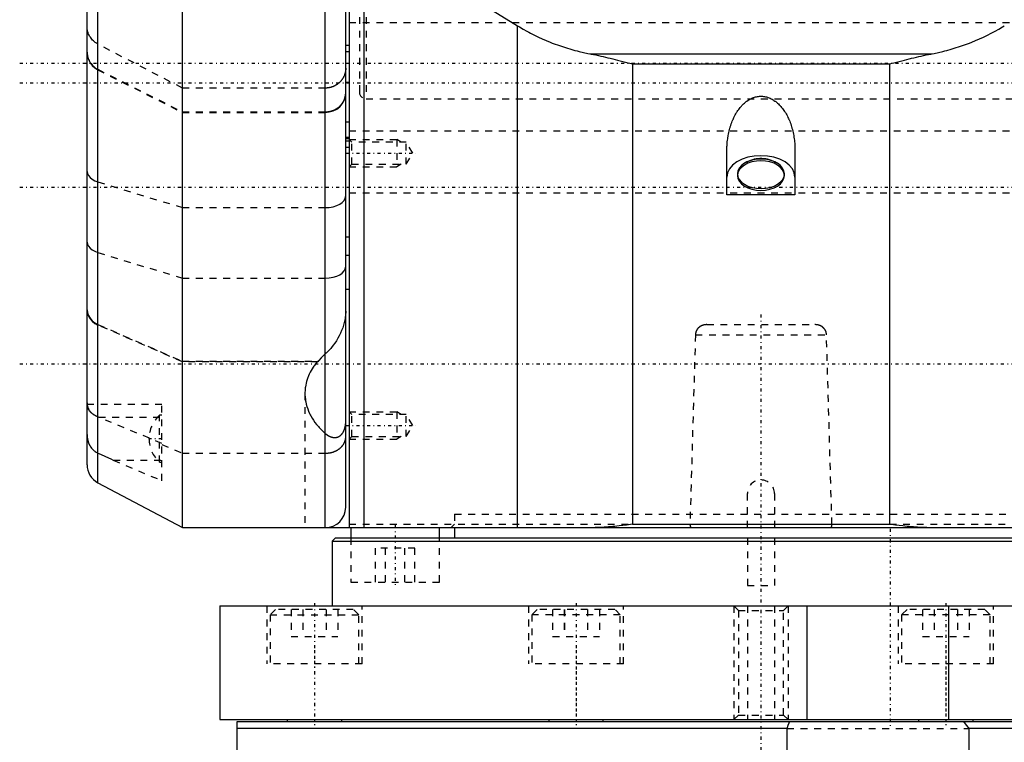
# Model space of a CAD drawing. Extents: x -109 to 109, y -1 to 737.
# Tile 2 of 11: x -109 to 36, y 166 to 273. Entities that reach past the tile are written whole.
import ezdxf

# ---------------------------------------------------------------- set-up
doc = ezdxf.new("R2010")
doc.units = 0
doc.linetypes.add('CENTER', pattern=[1.5, 0.45, -0.5, 0.05, -0.5])
doc.linetypes.add('DASHED', pattern=[2, 1, -1])
for name, color, linetype in [('AM_0', 7, 'CONTINUOUS'), ('AM_3', 7, 'DASHED'), ('AM_7', 7, 'CENTER')]:
    doc.layers.add(name, color=color, linetype=linetype)

msp = doc.modelspace()

# ---------------------------------------------------------------- linework, layer by layer
at = {"layer": 'AM_0', "color": 7, "linetype": 'CONTINUOUS'}
for p, q in [((-61, 201), (-61, 375)), ((-99, 207.25), (-99, 368.75)), ((-85, 198), (-85, 334.53)), ((-64, 198), (-64, 334.53)), ((-60.5, 303), (-60.5, 198)), ((-58.31, 198), (-58.31, 285.62)), ((-57.51, 285.14), (-35.75, 271.71)), ((-97.41, 204.6), (-97.41, 275.05)), ((-35.75, 198), (-35.75, 271.71)), ((-25.13, 267.6), (25.13, 267.6)), ((-18.89, 266.11), (18.89, 266.11)), ((-18.89, 266.11), (-18.89, 198.5)), ((18.89, 266.11), (18.89, 198.5)), ((-60.5, 255.31), (-61, 255.31)), ((-5, 246.9), (-5, 253.41)), ((5, 253.41), (5, 246.9)), ((-3.45, 249.97), (-3.45, 249.7)), ((3.45, 249.7), (3.45, 249.97)), ((5, 246.9), (-5, 246.9)), ((-61, 238), (-60.5, 238)), ((-60.5, 233), (-61, 233)), ((-97.41, 204.6), (-85, 198)), ((-18.89, 198.5), (18.89, 198.5)), ((-85, 198), (60.5, 198)), ((-60.24, 198), (-60.24, 196.5)), ((-47.24, 196.5), (-47.24, 198)), ((-45, 198), (-45, 196.5)), ((-62.5, 196.5), (-63, 196)), ((-63, 196), (-63, 186.5)), ((-63, 196), (63, 196)), ((-62.5, 196.5), (62.5, 196.5)), ((-79.5, 186.5), (-79.5, 169.8)), ((-79.5, 186.5), (79.5, 186.5)), ((6.81, 169.8), (6.81, 186.5)), ((27.57, 186.5), (27.57, 169.8)), ((-79.5, 169.8), (79.5, 169.8)), ((-77, 169.5), (-77, 145)), ((77, 169.5), (-77, 169.5)), ((-69.59, 169.8), (-69.59, 169.5)), ((-69.59, 169.8), (-69.59, 169.5)), ((-61.59, 169.5), (-61.59, 169.8)), ((-31.17, 169.8), (-31.17, 169.5)), ((-31.17, 169.8), (-31.17, 169.5)), ((-23.17, 169.5), (-23.17, 169.8)), ((23.17, 169.8), (23.17, 169.5)), ((23.17, 169.8), (23.17, 169.5)), ((31.17, 169.5), (31.17, 169.8)), ((3.83, 168.5), (-77, 168.5)), ((3.83, 161.87), (3.83, 168.5)), ((30.56, 168.5), (30.56, 163.5)), ((77, 168.5), (30.56, 168.5))]:
    msp.add_line(p, q, dxfattribs=at)
for points in [[(-3.45, 249.97), (-3.38, 249.54), (-3.19, 249.13), (-2.87, 248.76), (-2.44, 248.43), (-1.91, 248.16), (-1.31, 247.96), (-0.66, 247.84), (0.01, 247.8), (0.69, 247.84), (1.33, 247.96), (1.93, 248.17), (2.45, 248.44), (2.88, 248.77), (3.2, 249.15), (3.39, 249.56), (3.45, 249.98), (3.38, 250.41), (3.18, 250.81), (2.85, 251.19), (2.42, 251.52)], [(-2.42, 251.52), (-2.86, 251.18), (-3.18, 250.81), (-3.38, 250.4), (-3.45, 249.97)], [(-3.45, 249.7), (-3.38, 249.28), (-3.19, 248.87), (-2.87, 248.49), (-2.44, 248.17), (-1.92, 247.9), (-1.32, 247.69), (-0.67, 247.57), (0, 247.53), (0.67, 247.57), (1.32, 247.69), (1.92, 247.9), (2.44, 248.17), (2.87, 248.49), (3.19, 248.87), (3.38, 249.28), (3.45, 249.7)]]:
    msp.add_lwpolyline(points, dxfattribs=at)
for points in [[(-35.75, 271.71, 0), (-35.48, 271.55, 0), (-34.94, 271.23, 0), (-34.39, 270.92, 0), (-34.12, 270.77, 0), (-33.84, 270.62, 0), (-33.27, 270.34, 0), (-32.7, 270.06, 0), (-32.13, 269.8, 0), (-31.54, 269.54, 0), (-30.96, 269.3, 0), (-30.66, 269.18, 0), (-30.36, 269.07, 0), (-29.76, 268.85, 0), (-29.16, 268.65, 0), (-28.55, 268.45, 0), (-27.94, 268.27, 0), (-27.32, 268.1, 0), (-27.01, 268.02, 0), (-26.7, 267.94, 0), (-26.07, 267.79, 0), (-25.44, 267.66, 0), (-25.13, 267.6, 0)], [(25.13, 267.6, 0), (25.44, 267.66, 0), (26.07, 267.79, 0), (26.7, 267.94, 0), (27.01, 268.02, 0), (27.32, 268.1, 0), (27.94, 268.27, 0), (28.55, 268.45, 0), (29.16, 268.65, 0), (29.76, 268.85, 0), (30.36, 269.07, 0), (30.66, 269.18, 0), (30.96, 269.3, 0), (31.54, 269.54, 0), (32.13, 269.8, 0), (32.7, 270.06, 0), (33.27, 270.34, 0), (33.84, 270.62, 0), (34.12, 270.77, 0), (34.39, 270.92, 0), (34.94, 271.23, 0), (35.48, 271.55, 0), (35.75, 271.71, 0)], [(-25.13, 267.6, 0), (-24.95, 267.56, 0), (-24.6, 267.49, 0), (-24.25, 267.42, 0), (-24.07, 267.38, 0), (-23.89, 267.34, 0), (-23.54, 267.26, 0), (-23.19, 267.18, 0), (-22.84, 267.1, 0), (-22.48, 267.02, 0), (-22.13, 266.93, 0), (-21.96, 266.89, 0), (-21.78, 266.85, 0), (-21.43, 266.76, 0), (-21.09, 266.68, 0), (-19.89, 266.37, 0), (-18.89, 266.11, 0)], [(18.89, 266.11, 0), (19.89, 266.37, 0), (21.09, 266.68, 0), (21.43, 266.76, 0), (21.78, 266.85, 0), (21.96, 266.89, 0), (22.13, 266.93, 0), (22.48, 267.02, 0), (22.84, 267.1, 0), (23.19, 267.18, 0), (23.54, 267.26, 0), (23.89, 267.34, 0), (24.07, 267.38, 0), (24.25, 267.42, 0), (24.6, 267.49, 0), (24.95, 267.56, 0), (25.13, 267.6, 0)], [(-5, 253.41, 0), (-5, 253.53, 0), (-5, 253.76, 0), (-4.99, 253.99, 0), (-4.98, 254.11, 0), (-4.97, 254.22, 0), (-4.96, 254.45, 0), (-4.94, 254.68, 0), (-4.91, 254.91, 0), (-4.88, 255.13, 0), (-4.85, 255.36, 0), (-4.83, 255.47, 0), (-4.81, 255.58, 0), (-4.77, 255.8, 0), (-4.72, 256.02, 0), (-4.67, 256.24, 0), (-4.62, 256.46, 0), (-4.56, 256.67, 0), (-4.53, 256.77, 0), (-4.5, 256.88, 0), (-4.44, 257.08, 0), (-4.37, 257.29, 0), (-4.33, 257.39, 0), (-4.29, 257.49, 0), (-4.22, 257.68, 0), (-4.14, 257.88, 0), (-4.1, 257.97, 0), (-4.05, 258.07, 0), (-3.97, 258.25, 0), (-3.88, 258.43, 0), (-3.78, 258.61, 0), (-3.69, 258.78, 0), (-3.59, 258.95, 0), (-3.54, 259.03, 0), (-3.48, 259.11, 0), (-3.38, 259.27, 0), (-3.27, 259.43, 0), (-3.16, 259.57, 0), (-3.04, 259.72, 0), (-2.93, 259.86, 0), (-2.87, 259.92, 0), (-2.81, 259.99, 0), (-2.69, 260.12, 0), (-2.56, 260.24, 0), (-2.44, 260.35, 0), (-2.31, 260.46, 0), (-2.18, 260.57, 0), (-2.11, 260.62, 0), (-2.05, 260.66, 0), (-1.91, 260.76, 0), (-1.78, 260.84, 0), (-1.64, 260.92, 0), (-1.5, 260.99, 0), (-1.36, 261.06, 0), (-1.29, 261.09, 0), (-1.22, 261.12, 0), (-1.08, 261.17, 0), (-0.94, 261.22, 0), (-0.8, 261.26, 0), (-0.65, 261.29, 0), (-0.51, 261.32, 0), (-0.44, 261.33, 0), (-0.36, 261.34, 0), (-0.22, 261.35, 0), (-0.07, 261.36, 0), (0, 261.36, 0), (0.07, 261.36, 0), (0.22, 261.35, 0), (0.36, 261.34, 0), (0.44, 261.33, 0), (0.51, 261.32, 0), (0.65, 261.29, 0), (0.8, 261.26, 0), (0.94, 261.22, 0), (1.08, 261.17, 0), (1.22, 261.12, 0), (1.29, 261.09, 0), (1.36, 261.06, 0), (1.5, 260.99, 0), (1.64, 260.92, 0), (1.78, 260.84, 0), (1.91, 260.76, 0), (2.05, 260.66, 0), (2.11, 260.62, 0), (2.18, 260.57, 0), (2.31, 260.46, 0), (2.44, 260.35, 0), (2.56, 260.24, 0), (2.69, 260.12, 0), (2.81, 259.99, 0), (2.87, 259.92, 0), (2.93, 259.86, 0), (3.04, 259.72, 0), (3.16, 259.57, 0), (3.27, 259.43, 0), (3.38, 259.27, 0), (3.48, 259.11, 0), (3.54, 259.03, 0), (3.59, 258.95, 0), (3.69, 258.78, 0), (3.78, 258.61, 0), (3.88, 258.43, 0), (3.97, 258.25, 0), (4.05, 258.07, 0), (4.1, 257.97, 0), (4.14, 257.88, 0), (4.22, 257.68, 0), (4.29, 257.49, 0), (4.33, 257.39, 0), (4.37, 257.29, 0), (4.44, 257.08, 0), (4.5, 256.88, 0), (4.53, 256.77, 0), (4.56, 256.67, 0), (4.62, 256.46, 0), (4.67, 256.24, 0), (4.72, 256.02, 0), (4.77, 255.8, 0), (4.81, 255.58, 0), (4.83, 255.47, 0), (4.85, 255.36, 0), (4.88, 255.13, 0), (4.91, 254.91, 0), (4.94, 254.68, 0), (4.96, 254.45, 0), (4.97, 254.22, 0), (4.98, 254.11, 0), (4.99, 253.99, 0), (5, 253.76, 0), (5, 253.53, 0), (5, 253.41, 0)], [(2.42, 251.52, 0), (2.3, 251.59, 0), (2.05, 251.72, 0), (1.79, 251.84, 0), (1.66, 251.89, 0), (1.53, 251.94, 0), (1.26, 252.03, 0), (0.98, 252.1, 0), (0.71, 252.15, 0), (0.42, 252.18, 0), (0.14, 252.2, 0), (0, 252.2, 0), (-0.14, 252.2, 0), (-0.42, 252.18, 0), (-0.71, 252.15, 0), (-0.98, 252.1, 0), (-1.26, 252.03, 0), (-1.53, 251.94, 0), (-1.66, 251.89, 0), (-1.79, 251.84, 0), (-2.05, 251.72, 0), (-2.3, 251.59, 0), (-2.42, 251.52, 0)], [(-18.89, 198.5, 0), (-19.77, 198.39, 0), (-20.85, 198.26, 0), (-21.16, 198.22, 0), (-21.47, 198.19, 0), (-21.63, 198.17, 0), (-21.78, 198.15, 0), (-22.09, 198.12, 0), (-22.41, 198.1, 0), (-22.71, 198.07, 0), (-23.02, 198.05, 0), (-23.32, 198.03, 0), (-23.47, 198.02, 0), (-23.62, 198.02, 0), (-23.92, 198.01, 0), (-24.2, 198, 0), (-24.35, 198, 0)], [(24.35, 198, 0), (24.2, 198, 0), (23.92, 198.01, 0), (23.62, 198.02, 0), (23.47, 198.02, 0), (23.32, 198.03, 0), (23.02, 198.05, 0), (22.71, 198.07, 0), (22.41, 198.1, 0), (22.09, 198.12, 0), (21.78, 198.15, 0), (21.63, 198.17, 0), (21.47, 198.19, 0), (21.16, 198.22, 0), (20.85, 198.26, 0), (19.77, 198.39, 0), (18.89, 198.5, 0)], [(3.83, 168.5, 0), (3.89, 168.67, 0), (4.01, 169, 0), (4.14, 169.34, 0), (4.21, 169.5, 0)], [(29.78, 169.5, 0), (29.91, 169.34, 0), (30.17, 169, 0), (30.43, 168.67, 0), (30.56, 168.5, 0)]]:
    msp.add_polyline3d(points, dxfattribs=at)
for centre, start, end in [((-96, 207.25), 180, 242), ((-64, 201), 270, 0)]:
    msp.add_arc(centre, 3, start, end, dxfattribs=at)
at = {"layer": 'AM_3', "color": 6, "linetype": 'DASHED'}
for p, q in [((-59, 302.99), (-59, 262)), ((-58, 302.99), (-58, 261)), ((-60.5, 272.18), (60.5, 272.18)), ((-85, 262.56), (-97.41, 269.01)), ((-61, 268.85), (-60.5, 268.85)), ((-61, 267.95), (-60.5, 267.95)), ((-61, 266.21), (-60.5, 266.21)), ((-97.41, 265.32), (-85, 259.07)), ((-97.41, 265.23), (-85, 258.99)), ((-60.5, 263.4), (-61, 263.4)), ((-60.5, 263.31), (-61, 263.31)), ((-64, 262.56), (-85, 262.56)), ((-58, 261), (58, 261)), ((-85, 259.07), (-64, 259.07)), ((-85, 258.99), (-64, 258.99)), ((-61, 257.58), (-60.5, 257.58)), ((-60.5, 256.27), (60.5, 256.27)), ((-61, 255.2), (-60.5, 255.2)), ((-60.5, 255.12), (-61, 255.12)), ((-61, 254.82), (-60.5, 254.82)), ((-60.12, 254.62), (-60.5, 255)), ((-60.5, 255), (-53.5, 255)), ((-52.1, 254.62), (-60.12, 254.62)), ((-60.12, 251.38), (-60.12, 254.62)), ((-52.84, 254.62), (-53.5, 255)), ((-53.5, 255), (-53.5, 251)), ((-51.16, 253), (-52.1, 254.62)), ((-52.1, 251.38), (-52.1, 254.62)), ((-60.5, 253.82), (-61, 253.82)), ((-52.1, 251.38), (-51.16, 253)), ((-60.5, 251), (-60.12, 251.38)), ((-60.5, 251), (-53.5, 251)), ((-60.12, 251.38), (-52.1, 251.38)), ((-52.84, 251.38), (-53.5, 251)), ((-97.41, 248.79), (-85, 245.01)), ((-60.5, 247.19), (60.5, 247.19)), ((-85, 245.01), (-64, 245.01)), ((-61, 240.7), (-60.5, 240.7)), ((-97.41, 238.42), (-85, 234.64)), ((-85, 234.64), (-64, 234.64)), ((-97.41, 227.84), (-85, 222.44)), ((-85, 222.36), (-97.41, 227.76)), ((-7.94, 227.82), (7.94, 227.82)), ((-9.63, 226.32), (-10.43, 198.5)), ((-9.63, 226.32), (9.63, 226.32)), ((10.43, 198.5), (9.63, 226.32)), ((-85, 222.44), (-65.14, 222.44)), ((-65.11, 222.36), (-85, 222.36)), ((-65.11, 222.36), (-65.14, 222.44)), ((-66.99, 217.71), (-66.99, 198)), ((-88, 216.07), (-99, 216.07)), ((-88, 204.9), (-88, 216.07)), ((-88, 210.37), (-97.41, 214.26)), ((-97.29, 214.22), (-88, 214.22)), ((-88, 214.52), (-88.34, 214.52)), ((-88.34, 207.62), (-88.34, 214.52)), ((-60.12, 214.62), (-60.5, 215)), ((-60.5, 215), (-53.5, 215)), ((-52.1, 214.62), (-60.12, 214.62)), ((-60.12, 211.38), (-60.12, 214.62)), ((-52.84, 214.62), (-53.5, 215)), ((-53.5, 215), (-53.5, 211)), ((-51.16, 213), (-52.1, 214.62)), ((-52.1, 211.38), (-52.1, 214.62)), ((-52.1, 211.38), (-51.16, 213)), ((-60.5, 211), (-60.12, 211.38)), ((-60.12, 211.38), (-52.1, 211.38)), ((-52.84, 211.38), (-53.5, 211)), ((-88, 210.21), (-85, 208.94)), ((-60.5, 211), (-53.5, 211)), ((-85, 208.94), (-64, 208.94)), ((-95.15, 207.92), (-88, 207.92)), ((-95.15, 207.92), (-88, 204.9)), ((-88.34, 207.62), (-88, 207.62)), ((-2, 198), (-2, 203)), ((2, 203), (2, 198)), ((-45, 200), (45, 200)), ((-45, 200), (-45, 198)), ((-45, 200), (45, 200)), ((-60.5, 198.5), (-18.89, 198.5)), ((-45, 198.5), (-45.5, 198)), ((18.89, 198.5), (60.5, 198.5)), ((-60.24, 196.5), (-60.24, 190)), ((-47.24, 190), (-47.24, 196.5)), ((-2, 196.5), (-2, 189.5)), ((2, 196.5), (2, 189.5)), ((-56.63, 190), (-56.63, 195)), ((-50.85, 195), (-56.63, 195)), ((-55.18, 190), (-55.18, 195)), ((-52.3, 190), (-52.3, 195)), ((-50.85, 190), (-50.85, 195)), ((-60.24, 190), (-47.24, 190)), ((-2, 189.5), (2, 189.5)), ((-72.6, 186.5), (-72.6, 178)), ((-72.6, 186.5), (-72.6, 178)), ((-71.3, 186), (-72.1, 185.2)), ((-71.3, 186), (-72.1, 185.2)), ((-72.1, 185.2), (-72.1, 178)), ((-72.1, 185.2), (-72.1, 178)), ((-72.1, 185.2), (-59.1, 185.2)), ((-59.9, 186), (-71.3, 186)), ((-69.03, 186), (-69.03, 182)), ((-69.03, 186), (-69.03, 182)), ((-67.31, 186), (-67.31, 182)), ((-67.31, 186), (-67.31, 182)), ((-63.89, 186), (-63.89, 182)), ((-63.88, 186), (-63.88, 182)), ((-62.17, 186), (-62.17, 182)), ((-62.17, 186), (-62.17, 182)), ((-59.1, 185.2), (-59.9, 186)), ((-59.1, 185.2), (-59.9, 186)), ((-59.1, 178), (-59.1, 185.2)), ((-59.1, 178), (-59.1, 185.2)), ((-58.6, 178), (-58.6, 186.5)), ((-58.6, 178), (-58.6, 186.5)), ((-34.17, 186.5), (-34.17, 178)), ((-34.17, 186.5), (-34.17, 178)), ((-32.87, 186), (-33.67, 185.2)), ((-32.87, 186), (-33.67, 185.2)), ((-33.67, 185.2), (-33.67, 178)), ((-33.67, 185.2), (-33.67, 178)), ((-20.67, 185.2), (-33.67, 185.2)), ((-21.47, 186), (-32.87, 186)), ((-30.6, 186), (-30.6, 182)), ((-30.6, 186), (-30.6, 182)), ((-28.89, 186), (-28.89, 182)), ((-28.88, 186), (-28.88, 182)), ((-25.46, 186), (-25.46, 182)), ((-25.46, 186), (-25.46, 182)), ((-23.74, 186), (-23.74, 182)), ((-23.74, 186), (-23.74, 182)), ((-20.67, 185.2), (-21.47, 186)), ((-20.67, 185.2), (-21.47, 186)), ((-20.67, 178), (-20.67, 185.2)), ((-20.67, 178), (-20.67, 185.2)), ((-20.17, 178), (-20.17, 186.5)), ((-20.17, 178), (-20.17, 186.5)), ((-4, 186.5), (-3.32, 185.82)), ((-4, 186.5), (-4, 169.8)), ((-3.32, 185.82), (-3.32, 170.48)), ((-3.32, 185.82), (3.32, 185.82)), ((-2, 186.5), (-2, 169.8)), ((2, 186.5), (2, 169.8)), ((3.32, 185.82), (4, 186.5)), ((3.32, 170.48), (3.32, 185.82)), ((4, 186.5), (4, 169.8)), ((20.17, 186.5), (20.17, 178)), ((20.17, 186.5), (20.17, 178)), ((21.47, 186), (20.67, 185.2)), ((21.47, 186), (20.67, 185.2)), ((20.67, 185.2), (20.67, 178)), ((20.67, 185.2), (20.67, 178)), ((33.67, 185.2), (20.67, 185.2)), ((32.87, 186), (21.47, 186)), ((23.74, 186), (23.74, 182)), ((23.74, 186), (23.74, 182)), ((25.46, 186), (25.46, 182)), ((25.46, 186), (25.46, 182)), ((28.88, 186), (28.88, 182)), ((28.89, 186), (28.89, 182)), ((30.6, 186), (30.6, 182)), ((30.6, 186), (30.6, 182)), ((33.67, 185.2), (32.87, 186)), ((33.67, 185.2), (32.87, 186)), ((33.67, 178), (33.67, 185.2)), ((33.67, 178), (33.67, 185.2)), ((34.17, 178), (34.17, 186.5)), ((34.17, 178), (34.17, 186.5)), ((-69.03, 182), (-62.17, 182)), ((-30.6, 182), (-23.74, 182)), ((23.74, 182), (30.6, 182)), ((-58.6, 178), (-72.6, 178)), ((-20.17, 178), (-34.17, 178)), ((34.17, 178), (20.17, 178)), ((-61.59, 169.5), (-61.59, 169.8)), ((-23.17, 169.5), (-23.17, 169.8)), ((-3.32, 170.48), (-4, 169.8)), ((-3.32, 170.48), (3.32, 170.48)), ((4, 169.8), (3.32, 170.48)), ((31.17, 169.5), (31.17, 169.8)), ((3.83, 168.5), (30.56, 168.5))]:
    msp.add_line(p, q, dxfattribs=at)
for points in [[(-99, 267.74), (-98.95, 267.23), (-98.81, 266.74), (-98.57, 266.28), (-98.25, 265.86), (-97.86, 265.51), (-97.41, 265.23)], [(-64, 258.99), (-63.41, 259.05), (-62.85, 259.21), (-62.33, 259.47), (-61.88, 259.83), (-61.51, 260.26), (-61.23, 260.75), (-61.06, 261.28), (-61, 261.83)], [(5, 249.48), (4.9, 250.09), (4.62, 250.68), (4.16, 251.23), (3.54, 251.71), (2.78, 252.1), (1.91, 252.39), (0.98, 252.57), (0, 252.63), (-0.98, 252.57), (-1.91, 252.39), (-2.78, 252.1), (-3.54, 251.71), (-4.16, 251.23), (-4.62, 250.68), (-4.9, 250.09), (-5, 249.48)], [(3.45, 249.7), (3.38, 250.12), (3.19, 250.53), (2.87, 250.91), (2.44, 251.24), (1.92, 251.51), (1.32, 251.71), (0.67, 251.83), (0, 251.87), (-0.67, 251.83), (-1.32, 251.71), (-1.92, 251.51), (-2.44, 251.24), (-2.87, 250.91), (-3.19, 250.53), (-3.38, 250.12), (-3.45, 249.7)], [(2.42, 251.52), (1.9, 251.78), (1.31, 251.98), (0.67, 252.1), (0, 252.14), (-0.67, 252.1), (-1.31, 251.98), (-1.9, 251.78), (-2.42, 251.52)], [(-99, 250.31), (-98.95, 250), (-98.81, 249.7), (-98.57, 249.42), (-98.25, 249.17), (-97.86, 248.96), (-97.41, 248.79)], [(-64, 245.01), (-63.41, 245.04), (-62.85, 245.14), (-62.33, 245.3), (-61.88, 245.51), (-61.51, 245.77), (-61.23, 246.07), (-61.06, 246.39), (-61, 246.73)], [(-99, 239.94), (-98.95, 239.63), (-98.81, 239.33), (-98.57, 239.05), (-98.25, 238.8), (-97.86, 238.59), (-97.41, 238.42)], [(-64, 234.64), (-63.41, 234.67), (-62.85, 234.77), (-62.33, 234.93), (-61.88, 235.14), (-61.51, 235.4), (-61.23, 235.7), (-61.06, 236.02), (-61, 236.36)], [(-99, 230.01), (-98.95, 229.57), (-98.81, 229.15), (-98.57, 228.75), (-98.25, 228.39), (-97.86, 228.09), (-97.41, 227.84)], [(-99, 229.93), (-98.95, 229.49), (-98.81, 229.06), (-98.57, 228.67), (-98.25, 228.31), (-97.86, 228), (-97.41, 227.76)]]:
    msp.add_lwpolyline(points, dxfattribs=at)
for points in [[(-97.41, 269.01, 0), (-97.49, 269.06, 0), (-97.64, 269.15, 0), (-97.79, 269.25, 0), (-97.86, 269.3, 0), (-97.93, 269.36, 0), (-98.07, 269.48, 0), (-98.19, 269.6, 0), (-98.31, 269.74, 0), (-98.42, 269.88, 0), (-98.52, 270.02, 0), (-98.57, 270.1, 0), (-98.62, 270.17, 0), (-98.7, 270.33, 0), (-98.77, 270.49, 0), (-98.84, 270.66, 0), (-98.89, 270.82, 0), (-98.93, 271, 0), (-98.95, 271.08, 0), (-98.97, 271.17, 0), (-98.99, 271.34, 0), (-99, 271.52, 0), (-99, 271.61, 0)], [(-99, 267.82, 0), (-99, 267.74, 0), (-98.99, 267.57, 0), (-98.97, 267.4, 0), (-98.95, 267.32, 0), (-98.93, 267.23, 0), (-98.89, 267.06, 0), (-98.84, 266.9, 0), (-98.77, 266.74, 0), (-98.7, 266.59, 0), (-98.62, 266.44, 0), (-98.58, 266.37, 0), (-98.53, 266.29, 0), (-98.42, 266.15, 0), (-98.31, 266.01, 0), (-98.19, 265.88, 0), (-98.07, 265.77, 0), (-97.94, 265.66, 0), (-97.87, 265.6, 0), (-97.8, 265.55, 0), (-97.65, 265.45, 0), (-97.49, 265.36, 0), (-97.41, 265.32, 0)], [(-61, 265.49, 0), (-61, 265.47, 0), (-61, 265.43, 0), (-61, 265.39, 0), (-61, 265.37, 0), (-61, 265.35, 0), (-61.01, 265.3, 0), (-61.01, 265.26, 0), (-61.01, 265.22, 0), (-61.02, 265.18, 0), (-61.02, 265.13, 0), (-61.03, 265.11, 0), (-61.03, 265.09, 0), (-61.03, 265.05, 0), (-61.04, 265.01, 0), (-61.05, 264.97, 0), (-61.06, 264.92, 0), (-61.07, 264.88, 0), (-61.07, 264.86, 0), (-61.08, 264.84, 0), (-61.09, 264.8, 0), (-61.1, 264.76, 0), (-61.1, 264.74, 0), (-61.11, 264.72, 0), (-61.12, 264.68, 0), (-61.13, 264.64, 0), (-61.14, 264.61, 0), (-61.14, 264.59, 0), (-61.16, 264.55, 0), (-61.17, 264.51, 0), (-61.19, 264.47, 0), (-61.2, 264.43, 0), (-61.22, 264.39, 0), (-61.23, 264.37, 0), (-61.24, 264.35, 0), (-61.25, 264.32, 0), (-61.27, 264.28, 0), (-61.29, 264.24, 0), (-61.31, 264.2, 0), (-61.33, 264.16, 0), (-61.34, 264.14, 0), (-61.35, 264.12, 0), (-61.37, 264.09, 0), (-61.39, 264.05, 0), (-61.41, 264.01, 0), (-61.43, 263.98, 0), (-61.46, 263.94, 0), (-61.47, 263.92, 0), (-61.48, 263.9, 0), (-61.5, 263.87, 0), (-61.53, 263.83, 0), (-61.55, 263.8, 0), (-61.58, 263.76, 0), (-61.6, 263.73, 0), (-61.62, 263.71, 0), (-61.63, 263.7, 0), (-61.66, 263.66, 0), (-61.69, 263.63, 0), (-61.71, 263.6, 0), (-61.74, 263.56, 0), (-61.77, 263.53, 0), (-61.79, 263.52, 0), (-61.8, 263.5, 0), (-61.83, 263.47, 0), (-61.86, 263.44, 0), (-61.88, 263.42, 0), (-61.89, 263.41, 0), (-61.92, 263.38, 0), (-61.95, 263.35, 0), (-61.97, 263.33, 0), (-61.99, 263.32, 0), (-62.02, 263.29, 0), (-62.05, 263.26, 0), (-62.09, 263.24, 0), (-62.12, 263.21, 0), (-62.15, 263.18, 0), (-62.17, 263.17, 0), (-62.19, 263.16, 0), (-62.22, 263.13, 0), (-62.26, 263.11, 0), (-62.29, 263.08, 0), (-62.33, 263.06, 0), (-62.37, 263.03, 0), (-62.39, 263.02, 0), (-62.4, 263.01, 0), (-62.44, 262.99, 0), (-62.48, 262.97, 0), (-62.52, 262.95, 0), (-62.55, 262.93, 0), (-62.59, 262.91, 0), (-62.61, 262.9, 0), (-62.63, 262.89, 0), (-62.67, 262.87, 0), (-62.71, 262.85, 0), (-62.75, 262.83, 0), (-62.79, 262.81, 0), (-62.83, 262.79, 0), (-62.85, 262.79, 0), (-62.87, 262.78, 0), (-62.91, 262.76, 0), (-62.95, 262.75, 0), (-62.99, 262.73, 0), (-63.03, 262.72, 0), (-63.08, 262.71, 0), (-63.1, 262.7, 0), (-63.12, 262.69, 0), (-63.16, 262.68, 0), (-63.2, 262.67, 0), (-63.22, 262.66, 0), (-63.24, 262.66, 0), (-63.29, 262.65, 0), (-63.33, 262.64, 0), (-63.35, 262.63, 0), (-63.37, 262.63, 0), (-63.41, 262.62, 0), (-63.46, 262.61, 0), (-63.5, 262.6, 0), (-63.54, 262.6, 0), (-63.59, 262.59, 0), (-63.61, 262.59, 0), (-63.63, 262.59, 0), (-63.67, 262.58, 0), (-63.72, 262.58, 0), (-63.76, 262.57, 0), (-63.8, 262.57, 0), (-63.85, 262.57, 0), (-63.87, 262.57, 0), (-63.89, 262.56, 0), (-63.93, 262.56, 0), (-63.98, 262.56, 0), (-64, 262.56, 0)], [(-64, 259.07, 0), (-63.98, 259.07, 0), (-63.94, 259.07, 0), (-63.9, 259.07, 0), (-63.87, 259.07, 0), (-63.85, 259.07, 0), (-63.81, 259.07, 0), (-63.77, 259.08, 0), (-63.72, 259.08, 0), (-63.68, 259.08, 0), (-63.64, 259.09, 0), (-63.61, 259.09, 0), (-63.59, 259.1, 0), (-63.55, 259.1, 0), (-63.5, 259.11, 0), (-63.46, 259.12, 0), (-63.41, 259.12, 0), (-63.37, 259.13, 0), (-63.35, 259.14, 0), (-63.33, 259.14, 0), (-63.28, 259.15, 0), (-63.24, 259.16, 0), (-63.22, 259.17, 0), (-63.2, 259.17, 0), (-63.15, 259.18, 0), (-63.11, 259.2, 0), (-63.09, 259.2, 0), (-63.07, 259.21, 0), (-63.03, 259.22, 0), (-62.99, 259.23, 0), (-62.95, 259.25, 0), (-62.91, 259.26, 0), (-62.87, 259.28, 0), (-62.85, 259.29, 0), (-62.83, 259.29, 0), (-62.79, 259.31, 0), (-62.76, 259.32, 0), (-62.72, 259.34, 0), (-62.68, 259.36, 0), (-62.64, 259.38, 0), (-62.62, 259.39, 0), (-62.6, 259.4, 0), (-62.56, 259.42, 0), (-62.52, 259.44, 0), (-62.48, 259.46, 0), (-62.45, 259.48, 0), (-62.41, 259.5, 0), (-62.39, 259.51, 0), (-62.37, 259.52, 0), (-62.33, 259.55, 0), (-62.3, 259.57, 0), (-62.26, 259.6, 0), (-62.22, 259.62, 0), (-62.19, 259.65, 0), (-62.17, 259.66, 0), (-62.15, 259.67, 0), (-62.12, 259.7, 0), (-62.08, 259.72, 0), (-62.05, 259.75, 0), (-62.02, 259.78, 0), (-61.98, 259.81, 0), (-61.97, 259.82, 0), (-61.95, 259.83, 0), (-61.92, 259.86, 0), (-61.89, 259.89, 0), (-61.88, 259.9, 0), (-61.86, 259.92, 0), (-61.83, 259.94, 0), (-61.81, 259.97, 0), (-61.79, 259.99, 0), (-61.78, 260, 0), (-61.75, 260.03, 0), (-61.72, 260.06, 0), (-61.69, 260.1, 0), (-61.66, 260.13, 0), (-61.64, 260.16, 0), (-61.62, 260.18, 0), (-61.61, 260.19, 0), (-61.58, 260.23, 0), (-61.56, 260.26, 0), (-61.53, 260.3, 0), (-61.51, 260.33, 0), (-61.48, 260.37, 0), (-61.47, 260.39, 0), (-61.46, 260.4, 0), (-61.43, 260.44, 0), (-61.41, 260.48, 0), (-61.39, 260.51, 0), (-61.37, 260.55, 0), (-61.35, 260.59, 0), (-61.34, 260.6, 0), (-61.33, 260.62, 0), (-61.31, 260.66, 0), (-61.29, 260.7, 0), (-61.27, 260.73, 0), (-61.25, 260.77, 0), (-61.24, 260.81, 0), (-61.23, 260.82, 0), (-61.22, 260.84, 0), (-61.2, 260.88, 0), (-61.19, 260.92, 0), (-61.18, 260.95, 0), (-61.16, 260.99, 0), (-61.15, 261.03, 0), (-61.14, 261.05, 0), (-61.13, 261.07, 0), (-61.12, 261.11, 0), (-61.11, 261.15, 0), (-61.1, 261.17, 0), (-61.1, 261.19, 0), (-61.09, 261.23, 0), (-61.08, 261.27, 0), (-61.07, 261.29, 0), (-61.07, 261.31, 0), (-61.06, 261.36, 0), (-61.05, 261.4, 0), (-61.04, 261.44, 0), (-61.03, 261.48, 0), (-61.03, 261.52, 0), (-61.02, 261.54, 0), (-61.02, 261.56, 0), (-61.02, 261.61, 0), (-61.01, 261.65, 0), (-61.01, 261.69, 0), (-61.01, 261.73, 0), (-61, 261.77, 0), (-61, 261.79, 0), (-61, 261.81, 0), (-61, 261.85, 0), (-61, 261.89, 0), (-61, 261.91, 0)], [(-61, 229.8, 0), (-61, 229.63, 0), (-61.02, 229.26, 0), (-61.07, 228.89, 0), (-61.1, 228.7, 0), (-61.13, 228.5, 0), (-61.22, 228.11, 0), (-61.32, 227.72, 0), (-61.45, 227.33, 0), (-61.6, 226.95, 0), (-61.77, 226.56, 0), (-61.86, 226.37, 0), (-61.95, 226.19, 0), (-62.15, 225.82, 0), (-62.37, 225.46, 0), (-62.6, 225.12, 0), (-62.84, 224.79, 0), (-63.09, 224.47, 0), (-63.21, 224.32, 0), (-63.34, 224.18, 0), (-63.6, 223.9, 0), (-63.87, 223.63, 0), (-64, 223.51, 0)], [(-7.94, 227.82, 0), (-7.95, 227.82, 0), (-7.98, 227.82, 0), (-8, 227.82, 0), (-8.01, 227.82, 0), (-8.02, 227.82, 0), (-8.04, 227.82, 0), (-8.07, 227.82, 0), (-8.09, 227.81, 0), (-8.11, 227.81, 0), (-8.14, 227.81, 0), (-8.15, 227.81, 0), (-8.16, 227.81, 0), (-8.18, 227.81, 0), (-8.21, 227.8, 0), (-8.23, 227.8, 0), (-8.26, 227.8, 0), (-8.28, 227.79, 0), (-8.29, 227.79, 0), (-8.3, 227.79, 0), (-8.33, 227.78, 0), (-8.35, 227.78, 0), (-8.36, 227.77, 0), (-8.37, 227.77, 0), (-8.4, 227.77, 0), (-8.42, 227.76, 0), (-8.43, 227.76, 0), (-8.44, 227.76, 0), (-8.46, 227.75, 0), (-8.49, 227.74, 0), (-8.51, 227.74, 0), (-8.53, 227.73, 0), (-8.55, 227.72, 0), (-8.56, 227.72, 0), (-8.57, 227.71, 0), (-8.59, 227.71, 0), (-8.62, 227.7, 0), (-8.64, 227.69, 0), (-8.66, 227.68, 0), (-8.68, 227.67, 0), (-8.69, 227.67, 0), (-8.7, 227.67, 0), (-8.72, 227.66, 0), (-8.74, 227.65, 0), (-8.76, 227.64, 0), (-8.78, 227.63, 0), (-8.8, 227.62, 0), (-8.81, 227.61, 0), (-8.82, 227.6, 0), (-8.84, 227.59, 0), (-8.87, 227.58, 0), (-8.89, 227.57, 0), (-8.91, 227.56, 0), (-8.93, 227.54, 0), (-8.94, 227.54, 0), (-8.95, 227.53, 0), (-8.97, 227.52, 0), (-8.99, 227.5, 0), (-9.01, 227.49, 0), (-9.02, 227.48, 0), (-9.04, 227.46, 0), (-9.05, 227.46, 0), (-9.06, 227.45, 0), (-9.08, 227.43, 0), (-9.1, 227.42, 0), (-9.11, 227.41, 0), (-9.12, 227.4, 0), (-9.13, 227.39, 0), (-9.15, 227.38, 0), (-9.16, 227.37, 0), (-9.17, 227.36, 0), (-9.18, 227.34, 0), (-9.2, 227.33, 0), (-9.21, 227.31, 0), (-9.23, 227.3, 0), (-9.25, 227.28, 0), (-9.25, 227.27, 0), (-9.26, 227.26, 0), (-9.28, 227.25, 0), (-9.29, 227.23, 0), (-9.31, 227.21, 0), (-9.32, 227.19, 0), (-9.34, 227.17, 0), (-9.34, 227.16, 0), (-9.35, 227.15, 0), (-9.36, 227.13, 0), (-9.38, 227.11, 0), (-9.39, 227.1, 0), (-9.4, 227.08, 0), (-9.42, 227.06, 0), (-9.42, 227.05, 0), (-9.43, 227.03, 0), (-9.44, 227.01, 0), (-9.45, 226.99, 0), (-9.46, 226.97, 0), (-9.48, 226.95, 0), (-9.49, 226.93, 0), (-9.49, 226.92, 0), (-9.5, 226.91, 0), (-9.5, 226.89, 0), (-9.51, 226.87, 0), (-9.52, 226.85, 0), (-9.53, 226.83, 0), (-9.54, 226.81, 0), (-9.54, 226.8, 0), (-9.55, 226.79, 0), (-9.56, 226.77, 0), (-9.56, 226.75, 0), (-9.57, 226.73, 0), (-9.57, 226.72, 0), (-9.58, 226.7, 0), (-9.58, 226.68, 0), (-9.59, 226.67, 0), (-9.59, 226.65, 0), (-9.59, 226.63, 0), (-9.6, 226.61, 0), (-9.6, 226.58, 0), (-9.61, 226.56, 0), (-9.61, 226.54, 0), (-9.61, 226.53, 0), (-9.62, 226.51, 0), (-9.62, 226.49, 0), (-9.62, 226.47, 0), (-9.62, 226.44, 0), (-9.63, 226.42, 0), (-9.63, 226.4, 0), (-9.63, 226.39, 0), (-9.63, 226.38, 0), (-9.63, 226.35, 0), (-9.63, 226.33, 0), (-9.63, 226.32, 0)], [(9.63, 226.32, 0), (9.63, 226.33, 0), (9.63, 226.35, 0), (9.63, 226.38, 0), (9.63, 226.39, 0), (9.63, 226.4, 0), (9.63, 226.42, 0), (9.62, 226.44, 0), (9.62, 226.47, 0), (9.62, 226.49, 0), (9.62, 226.51, 0), (9.61, 226.53, 0), (9.61, 226.54, 0), (9.61, 226.56, 0), (9.6, 226.58, 0), (9.6, 226.61, 0), (9.59, 226.63, 0), (9.59, 226.65, 0), (9.59, 226.67, 0), (9.58, 226.68, 0), (9.58, 226.7, 0), (9.57, 226.72, 0), (9.57, 226.73, 0), (9.56, 226.75, 0), (9.56, 226.77, 0), (9.55, 226.79, 0), (9.54, 226.8, 0), (9.54, 226.81, 0), (9.53, 226.83, 0), (9.52, 226.85, 0), (9.51, 226.87, 0), (9.5, 226.89, 0), (9.5, 226.91, 0), (9.49, 226.92, 0), (9.49, 226.93, 0), (9.48, 226.95, 0), (9.46, 226.97, 0), (9.45, 226.99, 0), (9.44, 227.01, 0), (9.43, 227.03, 0), (9.42, 227.05, 0), (9.42, 227.06, 0), (9.4, 227.08, 0), (9.39, 227.1, 0), (9.38, 227.11, 0), (9.36, 227.13, 0), (9.35, 227.15, 0), (9.34, 227.16, 0), (9.34, 227.17, 0), (9.32, 227.19, 0), (9.31, 227.21, 0), (9.29, 227.23, 0), (9.28, 227.25, 0), (9.26, 227.26, 0), (9.25, 227.27, 0), (9.25, 227.28, 0), (9.23, 227.3, 0), (9.21, 227.31, 0), (9.2, 227.33, 0), (9.18, 227.34, 0), (9.17, 227.36, 0), (9.16, 227.37, 0), (9.15, 227.38, 0), (9.13, 227.39, 0), (9.12, 227.4, 0), (9.11, 227.41, 0), (9.1, 227.42, 0), (9.08, 227.43, 0), (9.06, 227.45, 0), (9.05, 227.46, 0), (9.04, 227.46, 0), (9.02, 227.48, 0), (9.01, 227.49, 0), (8.99, 227.5, 0), (8.97, 227.52, 0), (8.95, 227.53, 0), (8.94, 227.54, 0), (8.93, 227.54, 0), (8.91, 227.56, 0), (8.89, 227.57, 0), (8.87, 227.58, 0), (8.84, 227.59, 0), (8.82, 227.6, 0), (8.81, 227.61, 0), (8.8, 227.62, 0), (8.78, 227.63, 0), (8.76, 227.64, 0), (8.74, 227.65, 0), (8.72, 227.66, 0), (8.7, 227.67, 0), (8.69, 227.67, 0), (8.68, 227.67, 0), (8.66, 227.68, 0), (8.64, 227.69, 0), (8.62, 227.7, 0), (8.59, 227.71, 0), (8.57, 227.71, 0), (8.56, 227.72, 0), (8.55, 227.72, 0), (8.53, 227.73, 0), (8.51, 227.74, 0), (8.49, 227.74, 0), (8.46, 227.75, 0), (8.44, 227.76, 0), (8.43, 227.76, 0), (8.42, 227.76, 0), (8.4, 227.77, 0), (8.37, 227.77, 0), (8.36, 227.77, 0), (8.35, 227.78, 0), (8.33, 227.78, 0), (8.3, 227.79, 0), (8.29, 227.79, 0), (8.28, 227.79, 0), (8.26, 227.8, 0), (8.23, 227.8, 0), (8.21, 227.8, 0), (8.18, 227.81, 0), (8.16, 227.81, 0), (8.15, 227.81, 0), (8.14, 227.81, 0), (8.11, 227.81, 0), (8.09, 227.81, 0), (8.01, 227.82, 0), (7.94, 227.82, 0)], [(-64, 223.51, 0), (-64.2, 223.31, 0), (-64.59, 222.93, 0), (-64.94, 222.55, 0), (-65.11, 222.36, 0)], [(-65.14, 222.44, 0), (-65.24, 222.32, 0), (-65.43, 222.08, 0), (-65.61, 221.83, 0), (-65.7, 221.71, 0), (-65.78, 221.58, 0), (-65.94, 221.33, 0), (-66.09, 221.08, 0), (-66.22, 220.82, 0), (-66.35, 220.56, 0), (-66.47, 220.29, 0), (-66.52, 220.16, 0), (-66.57, 220.03, 0), (-66.66, 219.76, 0), (-66.74, 219.49, 0), (-66.81, 219.22, 0), (-66.87, 218.95, 0), (-66.92, 218.67, 0), (-66.94, 218.54, 0), (-66.95, 218.4, 0), (-66.98, 218.12, 0), (-66.99, 217.85, 0), (-66.99, 217.71, 0)], [(-66.99, 217.71, 0), (-66.99, 217.53, 0), (-66.97, 217.18, 0), (-66.93, 216.83, 0), (-66.9, 216.65, 0), (-66.87, 216.48, 0), (-66.8, 216.13, 0), (-66.7, 215.78, 0), (-66.59, 215.44, 0), (-66.45, 215.1, 0), (-66.3, 214.76, 0), (-66.22, 214.59, 0), (-66.13, 214.43, 0), (-65.95, 214.1, 0), (-65.74, 213.78, 0), (-65.52, 213.46, 0), (-65.28, 213.15, 0), (-65.02, 212.85, 0), (-64.89, 212.7, 0), (-64.75, 212.55, 0), (-64.46, 212.26, 0), (-64.16, 211.98, 0), (-64, 211.84, 0)], [(-99, 216.34, 0), (-99, 216.29, 0), (-98.99, 216.19, 0), (-98.99, 216.1, 0), (-98.98, 216.05, 0), (-98.97, 216, 0), (-98.95, 215.91, 0), (-98.93, 215.82, 0), (-98.9, 215.73, 0), (-98.87, 215.63, 0), (-98.83, 215.54, 0), (-98.81, 215.5, 0), (-98.79, 215.45, 0), (-98.74, 215.37, 0), (-98.69, 215.28, 0), (-98.64, 215.2, 0), (-98.58, 215.11, 0), (-98.52, 215.03, 0), (-98.49, 214.99, 0), (-98.45, 214.96, 0), (-98.38, 214.88, 0), (-98.31, 214.8, 0), (-98.27, 214.77, 0)], [(-98.27, 214.77, 0), (-98.31, 214.8, 0), (-98.39, 214.87, 0), (-98.46, 214.93, 0), (-98.5, 214.97, 0), (-98.53, 215, 0), (-98.6, 215.07, 0), (-98.66, 215.13, 0), (-98.71, 215.2, 0), (-98.76, 215.26, 0), (-98.81, 215.33, 0), (-98.83, 215.36, 0), (-98.85, 215.39, 0), (-98.88, 215.45, 0), (-98.91, 215.51, 0), (-98.94, 215.56, 0), (-98.96, 215.62, 0), (-98.98, 215.67, 0), (-98.98, 215.69, 0), (-98.99, 215.72, 0), (-99, 215.76, 0), (-99, 215.81, 0), (-99, 215.83, 0)], [(-97.41, 214.26, 0), (-97.44, 214.28, 0), (-97.49, 214.3, 0), (-97.54, 214.32, 0), (-97.57, 214.34, 0), (-97.6, 214.35, 0), (-97.65, 214.37, 0), (-97.7, 214.4, 0), (-97.75, 214.43, 0), (-97.8, 214.45, 0), (-97.85, 214.48, 0), (-97.87, 214.5, 0), (-97.9, 214.51, 0), (-97.94, 214.54, 0), (-97.99, 214.57, 0), (-98.04, 214.6, 0), (-98.08, 214.63, 0), (-98.13, 214.66, 0), (-98.15, 214.67, 0), (-98.17, 214.69, 0), (-98.21, 214.72, 0), (-98.25, 214.75, 0), (-98.27, 214.77, 0)], [(-64, 211.84, 0), (-63.91, 211.77, 0), (-63.73, 211.63, 0), (-63.54, 211.51, 0), (-63.45, 211.46, 0), (-63.43, 211.45, 0), (-63.4, 211.43, 0), (-63.36, 211.42, 0), (-63.34, 211.41, 0), (-63.33, 211.4, 0), (-63.29, 211.38, 0), (-63.26, 211.37, 0), (-63.22, 211.35, 0), (-63.18, 211.34, 0), (-63.15, 211.33, 0), (-63.13, 211.32, 0), (-63.11, 211.32, 0), (-63.07, 211.3, 0), (-63.04, 211.29, 0), (-63, 211.28, 0), (-62.96, 211.27, 0), (-62.92, 211.27, 0), (-62.9, 211.26, 0), (-62.88, 211.26, 0), (-62.84, 211.25, 0), (-62.8, 211.25, 0), (-62.76, 211.24, 0), (-62.72, 211.24, 0), (-62.69, 211.24, 0), (-62.67, 211.24, 0), (-62.65, 211.24, 0), (-62.61, 211.24, 0), (-62.57, 211.24, 0), (-62.53, 211.24, 0), (-62.49, 211.24, 0), (-62.45, 211.25, 0), (-62.43, 211.25, 0), (-62.41, 211.25, 0), (-62.37, 211.26, 0), (-62.33, 211.27, 0), (-62.3, 211.27, 0), (-62.26, 211.28, 0), (-62.22, 211.3, 0), (-62.2, 211.3, 0), (-62.18, 211.31, 0), (-62.14, 211.32, 0), (-62.1, 211.34, 0), (-62.08, 211.35, 0), (-62.06, 211.36, 0), (-62.02, 211.38, 0), (-61.98, 211.4, 0), (-61.96, 211.41, 0), (-61.94, 211.42, 0), (-61.9, 211.44, 0), (-61.87, 211.47, 0), (-61.83, 211.5, 0), (-61.79, 211.52, 0), (-61.76, 211.55, 0), (-61.74, 211.57, 0), (-61.73, 211.58, 0), (-61.69, 211.61, 0), (-61.66, 211.64, 0), (-61.63, 211.67, 0), (-61.6, 211.71, 0), (-61.57, 211.74, 0), (-61.55, 211.76, 0), (-61.54, 211.78, 0), (-61.51, 211.81, 0), (-61.48, 211.85, 0), (-61.46, 211.89, 0), (-61.43, 211.93, 0), (-61.4, 211.97, 0), (-61.39, 211.99, 0), (-61.38, 212.01, 0), (-61.36, 212.05, 0), (-61.33, 212.09, 0), (-61.31, 212.14, 0), (-61.29, 212.18, 0), (-61.27, 212.23, 0), (-61.26, 212.25, 0), (-61.25, 212.27, 0), (-61.23, 212.32, 0), (-61.21, 212.37, 0), (-61.19, 212.41, 0), (-61.17, 212.46, 0), (-61.16, 212.51, 0), (-61.15, 212.54, 0), (-61.14, 212.56, 0), (-61.13, 212.61, 0), (-61.12, 212.66, 0), (-61.11, 212.69, 0), (-61.1, 212.71, 0), (-61.09, 212.76, 0), (-61.08, 212.81, 0), (-61.07, 212.84, 0), (-61.07, 212.86, 0), (-61.06, 212.92, 0), (-61.05, 212.97, 0), (-61.04, 213.02, 0), (-61.03, 213.07, 0), (-61.03, 213.12, 0), (-61.03, 213.15, 0), (-61.02, 213.17, 0), (-61.02, 213.23, 0), (-61.01, 213.28, 0), (-61.01, 213.33, 0), (-61.01, 213.38, 0), (-61, 213.43, 0), (-61, 213.46, 0), (-61, 213.48, 0), (-61, 213.54, 0), (-61, 213.59, 0), (-61, 213.61, 0)], [(-99, 211.69, 0), (-99, 211.6, 0), (-98.99, 211.41, 0), (-98.97, 211.22, 0), (-98.96, 211.13, 0), (-98.95, 211.03, 0), (-98.91, 210.85, 0), (-98.86, 210.67, 0), (-98.83, 210.56, 0), (-98.82, 210.53, 0), (-98.81, 210.5, 0), (-98.8, 210.49, 0), (-98.8, 210.47, 0), (-98.78, 210.44, 0), (-98.77, 210.41, 0), (-98.76, 210.38, 0), (-98.75, 210.36, 0), (-98.74, 210.33, 0), (-98.73, 210.31, 0), (-98.72, 210.3, 0), (-98.71, 210.27, 0), (-98.7, 210.24, 0), (-98.69, 210.21, 0), (-98.67, 210.19, 0), (-98.66, 210.16, 0), (-98.65, 210.14, 0), (-98.64, 210.13, 0), (-98.63, 210.1, 0), (-98.61, 210.08, 0), (-98.61, 210.06, 0), (-98.6, 210.05, 0), (-98.58, 210.02, 0), (-98.57, 210, 0), (-98.56, 209.98, 0), (-98.55, 209.97, 0), (-98.54, 209.94, 0), (-98.52, 209.92, 0), (-98.46, 209.83, 0), (-98.35, 209.68, 0), (-98.22, 209.54, 0), (-98.09, 209.41, 0), (-97.95, 209.29, 0), (-97.88, 209.24, 0), (-97.81, 209.18, 0), (-97.65, 209.08, 0), (-97.49, 208.99, 0), (-97.41, 208.95, 0)], [(-64, 208.94, 0), (-63.98, 208.94, 0), (-63.93, 208.94, 0), (-63.89, 208.94, 0), (-63.87, 208.94, 0), (-63.85, 208.94, 0), (-63.8, 208.94, 0), (-63.76, 208.94, 0), (-63.72, 208.95, 0), (-63.67, 208.95, 0), (-63.63, 208.96, 0), (-63.61, 208.96, 0), (-63.59, 208.96, 0), (-63.54, 208.97, 0), (-63.5, 208.97, 0), (-63.46, 208.98, 0), (-63.41, 208.98, 0), (-63.37, 208.99, 0), (-63.35, 208.99, 0), (-63.33, 209, 0), (-63.29, 209.01, 0), (-63.24, 209.01, 0), (-63.22, 209.02, 0), (-63.2, 209.02, 0), (-63.16, 209.03, 0), (-63.12, 209.04, 0), (-63.1, 209.05, 0), (-63.08, 209.05, 0), (-63.04, 209.06, 0), (-62.99, 209.08, 0), (-62.95, 209.09, 0), (-62.91, 209.1, 0), (-62.87, 209.11, 0), (-62.85, 209.12, 0), (-62.83, 209.13, 0), (-62.79, 209.14, 0), (-62.75, 209.16, 0), (-62.71, 209.17, 0), (-62.67, 209.19, 0), (-62.63, 209.2, 0), (-62.61, 209.21, 0), (-62.59, 209.22, 0), (-62.56, 209.23, 0), (-62.52, 209.25, 0), (-62.48, 209.27, 0), (-62.44, 209.29, 0), (-62.41, 209.3, 0), (-62.39, 209.31, 0), (-62.37, 209.32, 0), (-62.33, 209.34, 0), (-62.3, 209.36, 0), (-62.26, 209.38, 0), (-62.23, 209.4, 0), (-62.19, 209.42, 0), (-62.17, 209.43, 0), (-62.16, 209.44, 0), (-62.12, 209.47, 0), (-62.09, 209.49, 0), (-62.05, 209.51, 0), (-62.02, 209.53, 0), (-61.99, 209.56, 0), (-61.97, 209.57, 0), (-61.96, 209.58, 0), (-61.93, 209.6, 0), (-61.89, 209.63, 0), (-61.88, 209.64, 0), (-61.86, 209.65, 0), (-61.83, 209.68, 0), (-61.8, 209.7, 0), (-61.79, 209.72, 0), (-61.77, 209.73, 0), (-61.74, 209.76, 0), (-61.72, 209.78, 0), (-61.69, 209.81, 0), (-61.66, 209.84, 0), (-61.63, 209.86, 0), (-61.62, 209.88, 0), (-61.61, 209.89, 0), (-61.58, 209.92, 0), (-61.55, 209.95, 0), (-61.53, 209.98, 0), (-61.51, 210.01, 0), (-61.48, 210.03, 0), (-61.47, 210.05, 0), (-61.46, 210.06, 0), (-61.44, 210.09, 0), (-61.41, 210.12, 0), (-61.39, 210.15, 0), (-61.37, 210.18, 0), (-61.35, 210.21, 0), (-61.34, 210.23, 0), (-61.33, 210.25, 0), (-61.31, 210.28, 0), (-61.29, 210.31, 0), (-61.27, 210.34, 0), (-61.25, 210.37, 0), (-61.24, 210.4, 0), (-61.23, 210.42, 0), (-61.22, 210.44, 0), (-61.2, 210.47, 0), (-61.19, 210.5, 0), (-61.17, 210.53, 0), (-61.16, 210.57, 0), (-61.15, 210.6, 0), (-61.14, 210.62, 0), (-61.13, 210.63, 0), (-61.12, 210.67, 0), (-61.11, 210.7, 0), (-61.1, 210.72, 0), (-61.1, 210.74, 0), (-61.09, 210.77, 0), (-61.08, 210.8, 0), (-61.07, 210.82, 0), (-61.07, 210.84, 0), (-61.06, 210.87, 0), (-61.05, 210.91, 0), (-61.04, 210.94, 0), (-61.03, 210.97, 0), (-61.03, 211.01, 0), (-61.03, 211.03, 0), (-61.02, 211.04, 0), (-61.02, 211.08, 0), (-61.01, 211.11, 0), (-61.01, 211.15, 0), (-61.01, 211.18, 0), (-61, 211.22, 0), (-61, 211.23, 0), (-61, 211.25, 0), (-61, 211.29, 0), (-61, 211.32, 0), (-61, 211.34, 0)], [(-97.41, 208.95, 0), (-97.04, 208.77, 0), (-96.3, 208.43, 0), (-95.53, 208.09, 0), (-95.15, 207.92, 0)], [(-10.43, 198.5, 0), (-10.43, 198.5, 0), (-10.43, 198.49, 0), (-10.43, 198.48, 0), (-10.43, 198.48, 0), (-10.43, 198.47, 0), (-10.43, 198.47, 0), (-10.43, 198.46, 0), (-10.43, 198.45, 0), (-10.43, 198.44, 0), (-10.43, 198.44, 0), (-10.43, 198.43, 0), (-10.43, 198.43, 0), (-10.43, 198.42, 0), (-10.43, 198.41, 0), (-10.43, 198.41, 0), (-10.43, 198.4, 0), (-10.43, 198.39, 0), (-10.43, 198.39, 0), (-10.43, 198.38, 0), (-10.43, 198.38, 0), (-10.43, 198.37, 0), (-10.43, 198.37, 0), (-10.42, 198.36, 0), (-10.42, 198.36, 0), (-10.42, 198.35, 0), (-10.42, 198.34, 0), (-10.42, 198.34, 0), (-10.42, 198.33, 0), (-10.42, 198.33, 0), (-10.42, 198.32, 0), (-10.42, 198.31, 0), (-10.42, 198.3, 0), (-10.42, 198.3, 0), (-10.42, 198.3, 0), (-10.42, 198.29, 0), (-10.41, 198.28, 0), (-10.41, 198.28, 0), (-10.41, 198.27, 0), (-10.41, 198.26, 0), (-10.41, 198.26, 0), (-10.41, 198.26, 0), (-10.41, 198.25, 0), (-10.41, 198.24, 0), (-10.4, 198.24, 0), (-10.4, 198.23, 0), (-10.4, 198.22, 0), (-10.4, 198.22, 0), (-10.4, 198.22, 0), (-10.4, 198.21, 0), (-10.4, 198.21, 0), (-10.39, 198.2, 0), (-10.39, 198.19, 0), (-10.39, 198.19, 0), (-10.39, 198.19, 0), (-10.39, 198.18, 0), (-10.39, 198.18, 0), (-10.38, 198.17, 0), (-10.38, 198.17, 0), (-10.38, 198.16, 0), (-10.38, 198.16, 0), (-10.38, 198.15, 0), (-10.38, 198.15, 0), (-10.37, 198.15, 0), (-10.37, 198.14, 0), (-10.37, 198.14, 0), (-10.37, 198.14, 0), (-10.37, 198.13, 0), (-10.37, 198.13, 0), (-10.36, 198.12, 0), (-10.36, 198.12, 0), (-10.36, 198.12, 0), (-10.36, 198.11, 0), (-10.36, 198.11, 0), (-10.35, 198.1, 0), (-10.35, 198.1, 0), (-10.35, 198.1, 0), (-10.35, 198.1, 0), (-10.35, 198.09, 0), (-10.34, 198.09, 0), (-10.34, 198.08, 0), (-10.34, 198.08, 0), (-10.34, 198.08, 0), (-10.33, 198.07, 0), (-10.33, 198.07, 0), (-10.33, 198.07, 0), (-10.33, 198.06, 0), (-10.33, 198.06, 0), (-10.32, 198.06, 0), (-10.32, 198.05, 0), (-10.32, 198.05, 0), (-10.32, 198.05, 0), (-10.31, 198.05, 0), (-10.31, 198.04, 0), (-10.31, 198.04, 0), (-10.3, 198.04, 0), (-10.3, 198.04, 0), (-10.3, 198.03, 0), (-10.3, 198.03, 0), (-10.3, 198.03, 0), (-10.29, 198.03, 0), (-10.29, 198.03, 0), (-10.29, 198.02, 0), (-10.28, 198.02, 0), (-10.28, 198.02, 0), (-10.28, 198.02, 0), (-10.28, 198.02, 0), (-10.27, 198.02, 0), (-10.27, 198.02, 0), (-10.27, 198.01, 0), (-10.27, 198.01, 0), (-10.26, 198.01, 0), (-10.26, 198.01, 0), (-10.26, 198.01, 0), (-10.26, 198.01, 0), (-10.25, 198.01, 0), (-10.25, 198.01, 0), (-10.25, 198.01, 0), (-10.24, 198, 0), (-10.24, 198, 0), (-10.24, 198, 0), (-10.24, 198, 0), (-10.23, 198, 0), (-10.23, 198, 0), (-10.23, 198, 0), (-10.22, 198, 0), (-10.22, 198, 0), (-10.22, 198, 0), (-10.22, 198, 0), (-10.21, 198, 0), (-10.21, 198, 0)], [(10.21, 198, 0), (10.21, 198, 0), (10.22, 198, 0), (10.22, 198, 0), (10.22, 198, 0), (10.22, 198, 0), (10.23, 198, 0), (10.23, 198, 0), (10.23, 198, 0), (10.24, 198, 0), (10.24, 198, 0), (10.24, 198, 0), (10.24, 198, 0), (10.25, 198.01, 0), (10.25, 198.01, 0), (10.25, 198.01, 0), (10.26, 198.01, 0), (10.26, 198.01, 0), (10.26, 198.01, 0), (10.26, 198.01, 0), (10.27, 198.01, 0), (10.27, 198.01, 0), (10.27, 198.02, 0), (10.27, 198.02, 0), (10.28, 198.02, 0), (10.28, 198.02, 0), (10.28, 198.02, 0), (10.28, 198.02, 0), (10.29, 198.02, 0), (10.29, 198.03, 0), (10.29, 198.03, 0), (10.3, 198.03, 0), (10.3, 198.03, 0), (10.3, 198.03, 0), (10.3, 198.04, 0), (10.3, 198.04, 0), (10.31, 198.04, 0), (10.31, 198.04, 0), (10.31, 198.05, 0), (10.32, 198.05, 0), (10.32, 198.05, 0), (10.32, 198.05, 0), (10.32, 198.06, 0), (10.33, 198.06, 0), (10.33, 198.06, 0), (10.33, 198.07, 0), (10.33, 198.07, 0), (10.33, 198.07, 0), (10.34, 198.08, 0), (10.34, 198.08, 0), (10.34, 198.08, 0), (10.34, 198.09, 0), (10.35, 198.09, 0), (10.35, 198.1, 0), (10.35, 198.1, 0), (10.35, 198.1, 0), (10.35, 198.1, 0), (10.36, 198.11, 0), (10.36, 198.11, 0), (10.36, 198.12, 0), (10.36, 198.12, 0), (10.36, 198.12, 0), (10.37, 198.13, 0), (10.37, 198.13, 0), (10.37, 198.14, 0), (10.37, 198.14, 0), (10.37, 198.14, 0), (10.37, 198.15, 0), (10.38, 198.15, 0), (10.38, 198.15, 0), (10.38, 198.16, 0), (10.38, 198.16, 0), (10.38, 198.17, 0), (10.38, 198.17, 0), (10.39, 198.18, 0), (10.39, 198.18, 0), (10.39, 198.19, 0), (10.39, 198.19, 0), (10.39, 198.19, 0), (10.39, 198.2, 0), (10.4, 198.21, 0), (10.4, 198.21, 0), (10.4, 198.22, 0), (10.4, 198.22, 0), (10.4, 198.22, 0), (10.4, 198.23, 0), (10.4, 198.24, 0), (10.41, 198.24, 0), (10.41, 198.25, 0), (10.41, 198.26, 0), (10.41, 198.26, 0), (10.41, 198.26, 0), (10.41, 198.27, 0), (10.41, 198.28, 0), (10.41, 198.28, 0), (10.42, 198.29, 0), (10.42, 198.3, 0), (10.42, 198.3, 0), (10.42, 198.3, 0), (10.42, 198.31, 0), (10.42, 198.32, 0), (10.42, 198.33, 0), (10.42, 198.33, 0), (10.42, 198.34, 0), (10.42, 198.34, 0), (10.42, 198.35, 0), (10.42, 198.36, 0), (10.42, 198.36, 0), (10.43, 198.37, 0), (10.43, 198.37, 0), (10.43, 198.38, 0), (10.43, 198.38, 0), (10.43, 198.39, 0), (10.43, 198.39, 0), (10.43, 198.4, 0), (10.43, 198.41, 0), (10.43, 198.41, 0), (10.43, 198.42, 0), (10.43, 198.43, 0), (10.43, 198.43, 0), (10.43, 198.44, 0), (10.43, 198.44, 0), (10.43, 198.45, 0), (10.43, 198.46, 0), (10.43, 198.47, 0), (10.43, 198.47, 0), (10.43, 198.48, 0), (10.43, 198.48, 0), (10.43, 198.49, 0), (10.43, 198.5, 0), (10.43, 198.5, 0)]]:
    msp.add_polyline3d(points, dxfattribs=at)
for centre, radius, start, end in [((-58, 262), 1, 180, 270), ((-85.3, 211.07), 4.6, 131.3662, 179.9713), ((-85.3, 211.07), 4.6, 180.0287, 228.6338), ((0, 203), 2, 0, 180)]:
    msp.add_arc(centre, radius, start, end, dxfattribs=at)
at = {"layer": 'AM_7', "color": 4, "linetype": 'CENTER'}
for p, q in [((-108.9, 266.21), (108.9, 266.21)), ((-108.9, 263.31), (108.9, 263.31)), ((-60.97, 253), (-50.7, 253)), ((-108.9, 248), (108.9, 248)), ((0, 229.31), (0, 7.27)), ((-108.9, 222.06), (108.9, 222.06)), ((-60.97, 213), (-50.7, 213)), ((-90, 211.07), (-87.9, 211.07)), ((-53.74, 198.4), (-53.74, 189.6)), ((19, 197.84), (19, 168.47)), ((-65.6, 186.93), (-65.6, 177.57)), ((-65.6, 186.93), (-65.6, 177.57)), ((-27.17, 186.93), (-27.17, 169)), ((-27.17, 186.93), (-27.17, 177.57)), ((27.17, 186.93), (27.17, 169)), ((27.17, 186.93), (27.17, 177.57)), ((-65.59, 180), (-65.59, 169)), ((-65.59, 180), (-65.59, 169)), ((-27.17, 180), (-27.17, 169)), ((27.17, 180), (27.17, 169))]:
    msp.add_line(p, q, dxfattribs=at)

doc.saveas('drawing.dxf')
